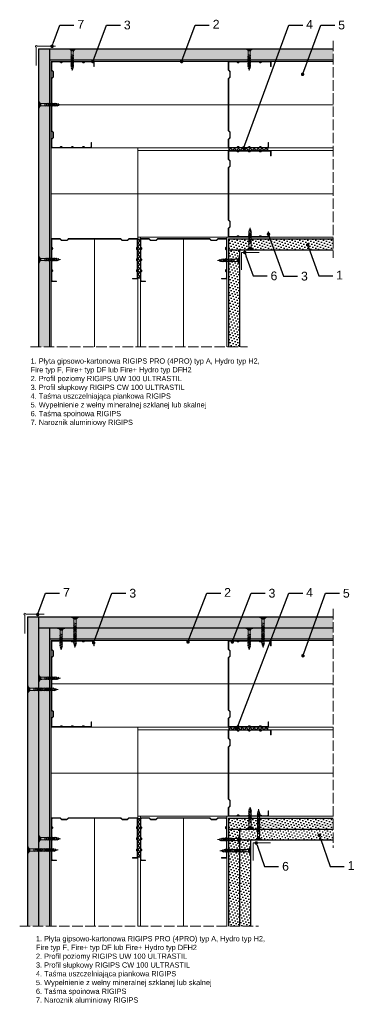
# Model space of a CAD drawing. Header units: millimetres. Extents: x 1350 to 3031, y 552 to 1676.
# Tile 4 of 4: x 2647 to 3031, y 552 to 1676. Entities that reach past the tile are written whole.
import ezdxf
from ezdxf import colors
from ezdxf.entities.mleader import LeaderData, LeaderLine
from ezdxf.math import Vec2, Vec3

# ---------------------------------------------------------------- set-up
doc = ezdxf.new("R2010")
doc.units = ezdxf.units.MM
doc.linetypes.add('ACAD_ISO02W100', pattern=[15, 12, -3])
for name, color, linetype, lineweight in [('_ISOVER WELNA', 7, 'BATTING', 9), ('_RIGIPS AKCESORIA', 7, 'Continuous', 18), ('_RIGIPS G-K', 7, 'Continuous', 25), ('_RIGIPS PROFIL', 7, 'Continuous', 18), ('OPISY', 7, 'Continuous', 9), ('PRZERYWANA', 7, 'ACAD_ISO02W100', 9)]:
    doc.layers.add(name, color=color, linetype=linetype, lineweight=lineweight)
doc.styles.get("Standard").update_dxf_attribs({"font": 'arial.ttf'})
doc.linetypes.add('BATTING', pattern='A,0.00254,-2.54,[134,ltypeshp.shx,S=2.54,R=0,X=-2.54,Y=0],-5.08,[134,ltypeshp.shx,S=2.54,R=180,X=2.54,Y=0],-2.54', length=10.16254)
pattern_1 = [(45, (615.4896, -224.9613), (-1.122532, 3.367596), [0, -3.175])]
pattern_2 = [(45, (321.3194, -13.6444), (-1.122532, 3.367596), [0, -3.175])]
pattern_3 = [(45, (320.4194, -14.5444), (-1.122532, 3.367596), [0, -3.175])]

# ---------------------------------------------------------------- blocks, each defined once
blk = doc.blocks.new('TN 25')
at = {"layer": '_RIGIPS AKCESORIA'}
for p, q in [((0, -0.8), (0, 7.2)), ((0, 7.2), (0.5, 7.2)), ((0.5, 4.8), (0, 4.8)), ((0, 3.5), (1.8, 3.5)), ((0, 2.8), (1.8, 2.8)), ((0.5, 1.6), (0, 1.6)), ((0.5, 7.2), (0.5, 4.8)), ((0.5, -0.8), (0.5, 1.6)), ((1.8, 3.5), (1.8, 4.2)), ((1.8, 2.8), (1.8, 2.2)), ((3, 4.5), (8.5, 4.5)), ((7.5, 2), (3.5, 2)), ((7.1, 4.5), (7.1, 3.2)), ((8, 2), (7.1, 4.5)), ((7.1, 3.2), (7.6, 1.5)), ((7.6, 1.5), (8, 2)), ((9.4, 2), (8, 2)), ((8.5, 4.5), (8.8, 5)), ((9.6, 1.5), (8.5, 4.5)), ((8.8, 5), (9.9, 2)), ((9, 4.5), (10.1, 4.5)), ((9.9, 2), (9.6, 1.5)), ((11, 2), (9.9, 2)), ((10.1, 4.5), (10.4, 5)), ((11.2, 1.5), (10.1, 4.5)), ((10.4, 5), (11.6, 2)), ((10.6, 4.5), (11.7, 4.5)), ((11.6, 2), (11.2, 1.5)), ((12.6, 2), (11.6, 2)), ((11.7, 4.5), (12, 5)), ((12.8, 1.5), (11.7, 4.5)), ((12, 5), (13.1, 2)), ((12.2, 4.5), (13.2, 4.5)), ((13.1, 2), (12.8, 1.5)), ((14.1, 2), (13.1, 2)), ((13.2, 4.5), (13.5, 5)), ((14.3, 1.5), (13.2, 4.5)), ((13.5, 5), (14.7, 2)), ((13.7, 4.5), (14.8, 4.5)), ((14.7, 2), (14.3, 1.5)), ((15.7, 2), (14.7, 2)), ((14.8, 4.5), (15.1, 5)), ((15.9, 1.5), (14.8, 4.5)), ((15.1, 5), (16.3, 2)), ((15.3, 4.5), (16.4, 4.5)), ((16.3, 2), (15.9, 1.5)), ((17.4, 2), (16.3, 2)), ((16.4, 4.5), (16.7, 5)), ((17.6, 1.5), (16.4, 4.5)), ((16.7, 5), (17.9, 2)), ((16.9, 4.5), (18, 4.5)), ((17.9, 2), (17.6, 1.5)), ((18.9, 2), (17.9, 2)), ((18, 4.5), (18.3, 5)), ((19.1, 1.5), (18, 4.5)), ((18.3, 5), (19.5, 2)), ((18.5, 4.5), (19.7, 4.5)), ((19.5, 2), (19.1, 1.5)), ((19.5, 2), (20.6, 2)), ((19.7, 4.5), (20, 5)), ((20.8, 1.5), (19.7, 4.5)), ((20, 5), (21.1, 2)), ((20.2, 4.5), (20.7, 4.5)), ((20.7, 4.5), (22.3, 4)), ((21.1, 2), (20.8, 1.5)), ((21.1, 2), (21.8, 2.1)), ((21.8, 1.8), (21.7, 3.3)), ((21.7, 3.3), (22.1, 2.4)), ((22.1, 2.4), (21.8, 1.8)), ((22.7, 2.4), (22.1, 2.4)), ((22.3, 4), (22.6, 4.4)), ((22.7, 2.4), (22.3, 4)), ((22.6, 4.4), (23, 2.7)), ((22.7, 3.8), (25, 3.2)), ((23, 2.7), (22.7, 2.4)), ((25, 3.2), (23, 2.7)), ((0, -0.8), (0.5, -0.8))]:
    blk.add_line(p, q, dxfattribs=at)
for centre, major_axis, ratio, start_param, end_param in [((3.1, 7.7), (0.17, 3.2), 0.826134, 1.773653, 3.180586), ((0, 0.9), (0, 3.93), 0.848176, -0.720942, -0.151112), ((3.4, -1.6), (0.28, 3.57), 0.832181, 0.035984, 1.430787), ((-2.7, 15.9), (0, 14.8), 0.848176, 3.399396, 3.475072), ((0.6, 4.6), (0, 2.81), 0.848176, 3.475072, 3.862535), ((1.7, 3.2), (0, 0.895), 0.848176, -1.552777, -0.720942), ((1.7, 3.2), (0, 0.895), 0.848176, 3.862535, 4.730408)]:
    blk.add_ellipse(centre, major_axis=major_axis, ratio=ratio, start_param=start_param, end_param=end_param, dxfattribs=at)
blk = doc.blocks.new('CW 100 ULTRASTIL')
h = blk.add_hatch()
h.set_pattern_fill('ANSI31', color=256, scale=0.5, style=0)
h.paths.add_polyline_path([(179.5, 109.9, -0.198912), (179.6, 110.2), (181.1, 111.7, 0.198912), (181.3, 112.1), (181.3, 117.7, 0.198912), (181.1, 118), (179.6, 119.5, -0.198912), (179.5, 119.9), (179.5, 128.3, -0.414214), (180.3, 129.1), (188.6, 129.1, -0.198912), (188.9, 129), (189.6, 128.3, 0.198912), (190, 128.1), (190.6, 128.1, 0.198912), (190.9, 128.3), (191.6, 129, -0.198912), (192, 129.1), (201.3, 129.1, -0.198912), (201.6, 129), (202.3, 128.3, 0.198912), (202.7, 128.1), (203.3, 128.1, 0.198912), (203.6, 128.3), (204.3, 129, -0.198912), (204.7, 129.1), (214, 129.1, -0.198912), (214.3, 129), (215, 128.3, 0.198912), (215.4, 128.1), (216, 128.1, 0.198912), (216.3, 128.3), (217, 129, -0.198912), (217.4, 129.1), (226.6, 129.1, -0.414214), (227.4, 128.3), (227.4, 123.7), (227.9, 123.7), (227.9, 128.9, 0.414214), (227.1, 129.7), (217.4, 129.7, 0.198912), (217, 129.5), (216.3, 128.8, -0.198912), (216, 128.7), (215.4, 128.7, -0.198912), (215, 128.8), (214.3, 129.5, 0.198912), (214, 129.7), (204.7, 129.7, 0.198912), (204.3, 129.5), (203.6, 128.8, -0.198912), (203.3, 128.7), (202.7, 128.7, -0.198912), (202.3, 128.8), (201.6, 129.5, 0.198912), (201.3, 129.7), (192, 129.7, 0.198912), (191.6, 129.5), (190.9, 128.8, -0.198912), (190.6, 128.7), (190, 128.7, -0.198912), (189.6, 128.8), (188.9, 129.5, 0.198912), (188.6, 129.7), (179.7, 129.7, 0.414214), (178.9, 128.9), (178.9, 119.9, 0.198912), (179.1, 119.5), (180.6, 118, -0.198912), (180.7, 117.7), (180.7, 112.1, -0.198912), (180.6, 111.7), (179.1, 110.2, 0.198912), (178.9, 109.9), (178.9, 50.7, 0.198912), (179.1, 50.3), (180.6, 48.8, -0.198912), (180.7, 48.5), (180.7, 42.9, -0.198912), (180.6, 42.5), (179.1, 41, 0.198912), (178.9, 40.7), (178.9, 31.7, 0.414214), (179.7, 30.9), (188.6, 30.9, 0.198912), (188.9, 31), (189.6, 31.7, -0.198912), (190, 31.9), (190.6, 31.9, -0.198912), (190.9, 31.7), (191.6, 31, 0.198912), (192, 30.9), (201.3, 30.9, 0.198912), (201.6, 31), (202.3, 31.7, -0.198912), (202.7, 31.9), (203.3, 31.9, -0.198912), (203.6, 31.7), (204.3, 31, 0.198912), (204.7, 30.9), (214, 30.9, 0.198912), (214.3, 31), (215, 31.7, -0.198912), (215.4, 31.9), (216, 31.9, -0.198912), (216.3, 31.7), (217, 31, 0.198912), (217.4, 30.9), (224.1, 30.9, 0.414214), (224.9, 31.7), (224.9, 36.9), (224.4, 36.9), (224.4, 32.2, -0.414214), (223.6, 31.4), (217.4, 31.4, -0.198912), (217, 31.6), (216.3, 32.3, 0.198912), (216, 32.4), (215.4, 32.4, 0.198912), (215, 32.3), (214.3, 31.6, -0.198912), (214, 31.4), (204.7, 31.4, -0.198912), (204.3, 31.6), (203.6, 32.3, 0.198912), (203.3, 32.4), (202.7, 32.4, 0.198912), (202.3, 32.3), (201.6, 31.6, -0.198912), (201.3, 31.4), (192, 31.4, -0.198912), (191.6, 31.6), (190.9, 32.3, 0.198912), (190.6, 32.4), (190, 32.4, 0.198912), (189.6, 32.3), (188.9, 31.6, -0.198912), (188.6, 31.4), (180.3, 31.4, -0.414214), (179.5, 32.2), (179.5, 40.7, -0.198912), (179.6, 41), (181.1, 42.5, 0.198912), (181.3, 42.9), (181.3, 48.5, 0.198912), (181.1, 48.8), (179.6, 50.3, -0.198912), (179.5, 50.7)])
at = {"layer": '_RIGIPS PROFIL'}
for p, q in [((178.9, 128.9), (178.9, 119.9)), ((179.5, 128.3), (179.5, 119.9)), ((188.6, 129.7), (179.7, 129.7)), ((188.6, 129.1), (180.3, 129.1)), ((188.9, 129.5), (189.6, 128.8)), ((188.9, 129), (189.6, 128.3)), ((190.6, 128.7), (190, 128.7)), ((190.6, 128.1), (190, 128.1)), ((191.6, 129.5), (190.9, 128.8)), ((191.6, 129), (190.9, 128.3)), ((201.3, 129.7), (192, 129.7)), ((201.3, 129.1), (192, 129.1)), ((201.6, 129.5), (202.3, 128.8)), ((201.6, 129), (202.3, 128.3)), ((203.3, 128.7), (202.7, 128.7)), ((203.3, 128.1), (202.7, 128.1)), ((204.3, 129.5), (203.6, 128.8)), ((204.3, 129), (203.6, 128.3)), ((204.7, 129.7), (214, 129.7)), ((204.7, 129.1), (214, 129.1)), ((214.3, 129.5), (215, 128.8)), ((214.3, 129), (215, 128.3)), ((216, 128.7), (215.4, 128.7)), ((216, 128.1), (215.4, 128.1)), ((217, 129.5), (216.3, 128.8)), ((217, 129), (216.3, 128.3)), ((227.1, 129.7), (217.4, 129.7)), ((226.6, 129.1), (217.4, 129.1)), ((227.4, 123.7), (227.4, 128.3)), ((227.4, 123.7), (227.9, 123.7)), ((227.9, 123.7), (227.9, 128.9)), ((180.6, 118), (179.1, 119.5)), ((181.1, 118), (179.6, 119.5)), ((180.7, 117.7), (180.7, 112.1)), ((181.3, 117.7), (181.3, 112.1)), ((178.9, 109.9), (178.9, 50.7)), ((180.6, 111.7), (179.1, 110.2)), ((179.5, 109.9), (179.5, 50.7)), ((181.1, 111.7), (179.6, 110.2)), ((180.6, 48.8), (179.1, 50.3)), ((181.1, 48.8), (179.6, 50.3)), ((180.7, 42.9), (180.7, 48.5)), ((181.3, 42.9), (181.3, 48.5)), ((178.9, 31.7), (178.9, 40.7)), ((180.6, 42.5), (179.1, 41)), ((179.5, 32.2), (179.5, 40.7)), ((181.1, 42.5), (179.6, 41)), ((224.4, 36.9), (224.4, 32.2)), ((224.4, 36.9), (224.9, 36.9)), ((224.9, 36.9), (224.9, 31.7)), ((188.6, 30.9), (179.7, 30.9)), ((188.6, 31.4), (180.3, 31.4)), ((188.9, 31.6), (189.6, 32.3)), ((188.9, 31), (189.6, 31.7)), ((190.6, 32.4), (190, 32.4)), ((190.6, 31.9), (190, 31.9)), ((191.6, 31.6), (190.9, 32.3)), ((191.6, 31), (190.9, 31.7)), ((201.3, 31.4), (192, 31.4)), ((201.3, 30.9), (192, 30.9)), ((201.6, 31.6), (202.3, 32.3)), ((201.6, 31), (202.3, 31.7)), ((203.3, 32.4), (202.7, 32.4)), ((203.3, 31.9), (202.7, 31.9)), ((204.3, 31.6), (203.6, 32.3)), ((204.3, 31), (203.6, 31.7)), ((204.7, 31.4), (214, 31.4)), ((204.7, 30.9), (214, 30.9)), ((214.3, 31.6), (215, 32.3)), ((214.3, 31), (215, 31.7)), ((216, 32.4), (215.4, 32.4)), ((216, 31.9), (215.4, 31.9)), ((217, 31.6), (216.3, 32.3)), ((217, 31), (216.3, 31.7)), ((223.6, 31.4), (217.4, 31.4)), ((224.1, 30.9), (217.4, 30.9))]:
    blk.add_line(p, q, dxfattribs=at)
for centre, radius, start, end in [((179.7, 128.9), 0.8, 90, 180), ((180.3, 128.3), 0.8, 90, 180), ((188.6, 129.2), 0.5, 45, 90), ((188.6, 128.6), 0.5, 45, 90), ((190, 129.2), 0.5, 225, 270), ((190, 128.6), 0.5, 225, 270), ((190.6, 129.2), 0.5, 270, 315), ((190.6, 128.6), 0.5, 270, 315), ((192, 129.2), 0.5, 90, 135), ((192, 128.6), 0.5, 90, 135), ((201.3, 129.2), 0.5, 45, 90), ((201.3, 128.6), 0.5, 45, 90), ((202.7, 129.2), 0.5, 225, 270), ((202.7, 128.6), 0.5, 225, 270), ((203.3, 129.2), 0.5, 270, 315), ((203.3, 128.6), 0.5, 270, 315), ((204.7, 129.2), 0.5, 90, 135), ((204.7, 128.6), 0.5, 90, 135), ((214, 129.2), 0.5, 45, 90), ((214, 128.6), 0.5, 45, 90), ((215.4, 129.2), 0.5, 225, 270), ((215.4, 128.6), 0.5, 225, 270), ((216, 129.2), 0.5, 270, 315), ((216, 128.6), 0.5, 270, 315), ((217.4, 129.2), 0.5, 90, 135), ((217.4, 128.6), 0.5, 90, 135), ((226.6, 128.3), 0.8, 0, 90), ((227.1, 128.9), 0.8, 0, 90), ((179.4, 119.9), 0.5, 180, 225), ((180, 119.9), 0.5, 180, 225), ((180.2, 117.7), 0.5, 0, 45), ((180.8, 117.7), 0.5, 0, 45), ((179.4, 109.9), 0.5, 135, 180), ((180, 109.9), 0.5, 135, 180), ((180.2, 112.1), 0.5, 315, 0), ((180.8, 112.1), 0.5, 315, 0), ((179.4, 50.7), 0.5, 180, 225), ((180, 50.7), 0.5, 180, 225), ((180.2, 48.5), 0.5, 0, 45), ((180.8, 48.5), 0.5, 0, 45), ((179.4, 40.7), 0.5, 135, 180), ((180, 40.7), 0.5, 135, 180), ((180.2, 42.9), 0.5, 315, 0), ((180.8, 42.9), 0.5, 315, 0), ((179.7, 31.7), 0.8, 180, 270), ((180.3, 32.2), 0.8, 180, 270), ((188.6, 31.9), 0.5, 270, 315), ((188.6, 31.4), 0.5, 270, 315), ((190, 31.9), 0.5, 90, 135), ((190, 31.4), 0.5, 90, 135), ((190.6, 31.9), 0.5, 45, 90), ((190.6, 31.4), 0.5, 45, 90), ((192, 31.9), 0.5, 225, 270), ((192, 31.4), 0.5, 225, 270), ((201.3, 31.9), 0.5, 270, 315), ((201.3, 31.4), 0.5, 270, 315), ((202.7, 31.9), 0.5, 90, 135), ((202.7, 31.4), 0.5, 90, 135), ((203.3, 31.9), 0.5, 45, 90), ((203.3, 31.4), 0.5, 45, 90), ((204.7, 31.9), 0.5, 225, 270), ((204.7, 31.4), 0.5, 225, 270), ((214, 31.9), 0.5, 270, 315), ((214, 31.4), 0.5, 270, 315), ((215.4, 31.9), 0.5, 90, 135), ((215.4, 31.4), 0.5, 90, 135), ((216, 31.9), 0.5, 45, 90), ((216, 31.4), 0.5, 45, 90), ((217.4, 31.9), 0.5, 225, 270), ((217.4, 31.4), 0.5, 225, 270), ((223.6, 32.2), 0.8, 270, 0), ((224.1, 31.7), 0.8, 270, 0)]:
    blk.add_arc(centre, radius, start, end, dxfattribs=at)
blk = doc.blocks.new('TN 35')
at = {"layer": '_RIGIPS AKCESORIA'}
for p, q in [((0, -0.8), (0, 7.2)), ((0, 7.2), (0.5, 7.2)), ((0.5, 4.8), (0, 4.8)), ((0, 3.5), (1.8, 3.5)), ((0, 2.8), (1.8, 2.8)), ((0.5, 1.6), (0, 1.6)), ((0.5, 7.2), (0.5, 4.8)), ((0.5, -0.8), (0.5, 1.6)), ((1.8, 3.5), (1.8, 4.2)), ((1.8, 2.8), (1.8, 2.2)), ((3, 4.5), (8.5, 4.5)), ((7.5, 2), (3.5, 2)), ((7.1, 4.5), (7.1, 3.2)), ((8, 2), (7.1, 4.5)), ((7.1, 3.2), (7.6, 1.5)), ((7.6, 1.5), (8, 2)), ((9.4, 2), (8, 2)), ((8.5, 4.5), (8.8, 5)), ((9.6, 1.5), (8.5, 4.5)), ((8.8, 5), (9.9, 2)), ((9, 4.5), (10.1, 4.5)), ((9.9, 2), (9.6, 1.5)), ((11, 2), (9.9, 2)), ((10.1, 4.5), (10.4, 5)), ((11.2, 1.5), (10.1, 4.5)), ((10.4, 5), (11.6, 2)), ((10.6, 4.5), (11.7, 4.5)), ((11.6, 2), (11.2, 1.5)), ((12.6, 2), (11.6, 2)), ((11.7, 4.5), (12, 5)), ((12.8, 1.5), (11.7, 4.5)), ((12, 5), (13.1, 2)), ((12.2, 4.5), (13.2, 4.5)), ((13.1, 2), (12.8, 1.5)), ((14.1, 2), (13.1, 2)), ((13.2, 4.5), (13.5, 5)), ((14.3, 1.5), (13.2, 4.5)), ((13.5, 5), (14.7, 2)), ((13.7, 4.5), (14.8, 4.5)), ((14.7, 2), (14.3, 1.5)), ((15.7, 2), (14.7, 2)), ((14.8, 4.5), (15.1, 5)), ((15.9, 1.5), (14.8, 4.5)), ((15.1, 5), (16.3, 2)), ((15.3, 4.5), (16.4, 4.5)), ((16.3, 2), (15.9, 1.5)), ((17.4, 2), (16.3, 2)), ((16.4, 4.5), (16.7, 5)), ((17.6, 1.5), (16.4, 4.5)), ((16.7, 5), (17.9, 2)), ((16.9, 4.5), (18, 4.5)), ((17.9, 2), (17.6, 1.5)), ((18.9, 2), (17.8, 2)), ((18, 4.5), (18.3, 5)), ((19.1, 1.5), (18, 4.5)), ((18.3, 5), (19.5, 2)), ((18.5, 4.5), (19.6, 4.5)), ((19.5, 2), (19.1, 1.5)), ((20.5, 2), (19.4, 2)), ((19.6, 4.5), (19.9, 5)), ((20.7, 1.5), (19.6, 4.5)), ((19.9, 5), (21, 2)), ((20.1, 4.5), (21.1, 4.5)), ((21, 2), (20.7, 1.5)), ((22.1, 2), (21, 2)), ((21.1, 4.5), (21.5, 5)), ((22.3, 1.5), (21.1, 4.5)), ((21.5, 5), (22.6, 2)), ((21.7, 4.5), (22.7, 4.5)), ((22.6, 2), (22.3, 1.5)), ((23.7, 2), (22.6, 2)), ((22.7, 4.5), (23, 5)), ((23.9, 1.5), (22.7, 4.5)), ((23, 5), (24.2, 2)), ((23.2, 4.5), (24.3, 4.5)), ((24.2, 2), (23.9, 1.5)), ((25.2, 2), (24.1, 2)), ((24.3, 4.5), (24.6, 5)), ((25.4, 1.5), (24.3, 4.5)), ((24.6, 5), (25.8, 2)), ((24.8, 4.5), (25.9, 4.5)), ((25.8, 2), (25.4, 1.5)), ((26.8, 2), (25.7, 2)), ((25.9, 4.5), (26.2, 5)), ((27, 1.5), (25.9, 4.5)), ((26.2, 5), (27.3, 2)), ((26.4, 4.5), (27.4, 4.5)), ((27.3, 2), (27, 1.5)), ((28.4, 2), (27.3, 2)), ((27.4, 4.5), (27.8, 5)), ((28.6, 1.5), (27.4, 4.5)), ((27.8, 5), (28.9, 2)), ((28, 4.5), (29.1, 4.5)), ((28.9, 2), (28.6, 1.5)), ((28.9, 2), (30.1, 2)), ((29.1, 4.5), (29.4, 5)), ((30.3, 1.5), (29.1, 4.5)), ((29.4, 5), (30.6, 2)), ((29.7, 4.5), (30.1, 4.5)), ((30.1, 4.5), (31.7, 4)), ((30.6, 2), (30.3, 1.5)), ((30.6, 2), (31.3, 2.1)), ((31.3, 1.8), (31.1, 3.3)), ((31.1, 3.3), (31.6, 2.4)), ((31.6, 2.4), (31.3, 1.8)), ((32.1, 2.4), (31.6, 2.4)), ((31.7, 4), (32, 4.4)), ((32.1, 2.4), (31.7, 4)), ((32, 4.4), (32.5, 2.7)), ((32.5, 2.7), (32.1, 2.4)), ((32.2, 3.8), (35, 3.2)), ((35, 3.2), (32.5, 2.7)), ((0, -0.8), (0.5, -0.8))]:
    blk.add_line(p, q, dxfattribs=at)
for centre, major_axis, ratio, start_param, end_param in [((3.1, 7.7), (0.17, 3.2), 0.826134, 1.773653, 3.180586), ((0, 0.9), (0, 3.93), 0.848176, -0.720942, -0.151112), ((3.4, -1.6), (0.28, 3.57), 0.832181, 0.035984, 1.430787), ((-2.7, 15.9), (0, 14.8), 0.848176, 3.399396, 3.475072), ((0.6, 4.6), (0, 2.81), 0.848176, 3.475072, 3.862535), ((1.7, 3.2), (0, 0.895), 0.848176, -1.552777, -0.720942), ((1.7, 3.2), (0, 0.895), 0.848176, 3.862535, 4.730408)]:
    blk.add_ellipse(centre, major_axis=major_axis, ratio=ratio, start_param=start_param, end_param=end_param, dxfattribs=at)
blk = doc.blocks.new('naroznik')
at = {"layer": '_RIGIPS AKCESORIA'}
for p, q in [((429.5, 69.7), (429.5, 90.7)), ((430.5, 91.7), (451.5, 91.7))]:
    blk.add_line(p, q, dxfattribs=at)
blk.add_arc((429.5, 91.7), 1, 0, 270, dxfattribs=at)
blk = doc.blocks.new('_Dot')
at = {"color": 0, "linetype": 'ByBlock', "lineweight": -2}
blk.add_line((-0.5, 0), (-1, 0), dxfattribs=at)
at = {"color": 0, "linetype": 'ByBlock', "const_width": 0.5}
blk.add_lwpolyline([(-0.25, 0, 1), (0.25, 0, 1)], format="xyb", close=True, dxfattribs=at)

msp = doc.modelspace()

# ---------------------------------------------------------------- hatches: boundary and pattern name
at = {"layer": '_RIGIPS G-K'}
h = msp.add_hatch(dxfattribs=at)
h.set_pattern_fill('DOTS', color=256, scale=2, angle=45, style=0)
h.set_pattern_definition([(45, (320.4194, 646.6587), (-1.122532, 3.367596), [0, -3.175])])
h.paths.add_polyline_path([(2681.1, 1642.7), (2668.6, 1642.7), (2668.6, 1302.2), (2681.1, 1302.2)])
h = msp.add_hatch(dxfattribs=at)
h.set_pattern_fill('DOTS', color=256, scale=2, angle=45, style=0)
h.set_pattern_definition([(45, (321.3194, 647.5587), (-1.122532, 3.367596), [0, -3.175])])
h.paths.add_polyline_path([(3005.1, 1642.7), (2681.1, 1642.7), (2681.1, 1630.2), (3005.1, 1630.2)])
h = msp.add_hatch(dxfattribs=at)
h.set_pattern_fill('ANSI37', color=256, angle=90, style=0)
h.set_pattern_definition([(135, (4410.2185, 47.046), (-2.245064, -2.245064), []), (225, (4410.2185, 47.046), (2.245064, -2.245064), [])])
h.paths.add_polyline_path([(2886.1, 1529.4), (2886.1, 1526.4), (2895, 1526.4), (2930.5, 1526.4), (2930.5, 1529.4), (2923.8, 1529.4)])
h = msp.add_hatch(dxfattribs=at)
h.set_pattern_fill('ANSI37', color=256, style=0)
h.set_pattern_definition([(45, (1302.5135, -98.9), (-2.245064, 2.245064), []), (135, (1302.5135, -98.9), (-2.245064, -2.245064), [])])
h.paths.add_polyline_path([(2784.9, 1425.2), (2781.9, 1425.2), (2781.9, 1416.4), (2781.9, 1380.8), (2784.9, 1380.8), (2784.9, 1387.5)])
h = msp.add_hatch(dxfattribs=at)
h.set_pattern_fill('DOTS', color=256, scale=2, angle=45, style=0)
h.set_pattern_definition([(45, (1143.1956, -90.238), (-1.122532, 3.367596), [0, -3.175])])
h.paths.add_polyline_path([(3005.1, 1425.6), (2885.7, 1425.6), (2885.7, 1413.1), (3005.1, 1413.1)])
h = msp.add_hatch(dxfattribs=at)
h.set_pattern_fill('DOTS', color=256, scale=2, angle=45, style=0)
h.set_pattern_definition([(45, (615.4896, 436.2418), (-1.122532, 3.367596), [0, -3.175])])
h.paths.add_polyline_path([(2898.2, 1413.1), (2885.7, 1413.1), (2885.7, 1302.2), (2898.2, 1302.2)])
h = msp.add_hatch(dxfattribs=at)
h.set_pattern_fill('DOTS', color=256, scale=2, angle=45, style=0)
h.set_pattern_definition(pattern_3)
h.paths.add_polyline_path([(2668.6, 994), (2656.1, 994), (2656.1, 641), (2668.6, 641)])
h = msp.add_hatch(dxfattribs=at)
h.set_pattern_fill('DOTS', color=256, scale=2, angle=45, style=0)
h.set_pattern_definition(pattern_2)
h.paths.add_polyline_path([(3005.1, 994), (2668.6, 994), (2668.6, 981.5), (3005.1, 981.5)])
h = msp.add_hatch(dxfattribs=at)
h.set_pattern_fill('DOTS', color=256, scale=2, angle=45, style=0)
h.set_pattern_definition(pattern_3)
h.paths.add_polyline_path([(2681.1, 981.5), (2668.6, 981.5), (2668.6, 641), (2681.1, 641)])
h = msp.add_hatch(dxfattribs=at)
h.set_pattern_fill('DOTS', color=256, scale=2, angle=45, style=0)
h.set_pattern_definition(pattern_2)
h.paths.add_polyline_path([(3005.1, 981.5), (2681.1, 981.5), (2681.1, 969), (3005.1, 969)])
h = msp.add_hatch(dxfattribs=at)
h.set_pattern_fill('ANSI37', color=256, angle=90, style=0)
h.set_pattern_definition([(135, (4410.2185, -614.157), (-2.245064, -2.245064), []), (225, (4410.2185, -614.157), (2.245064, -2.245064), [])])
h.paths.add_polyline_path([(2886.1, 868.2), (2886.1, 865.2), (2895, 865.2), (2930.5, 865.2), (2930.5, 868.2), (2923.8, 868.2)])
h = msp.add_hatch(dxfattribs=at)
h.set_pattern_fill('DOTS', color=256, scale=2, angle=45, style=0)
h.set_pattern_definition([(45, (1143.1956, -751.441), (-1.122532, 3.367596), [0, -3.175])])
h.paths.add_polyline_path([(3005.1, 764.4), (2885.7, 764.4), (2885.7, 751.9), (3005.1, 751.9)])
h = msp.add_hatch(dxfattribs=at)
h.set_pattern_fill('ANSI37', color=256, style=0)
h.set_pattern_definition([(45, (1302.5135, -760.103), (-2.245064, 2.245064), []), (135, (1302.5135, -760.103), (-2.245064, -2.245064), [])])
h.paths.add_polyline_path([(2784.9, 764), (2781.9, 764), (2781.9, 755.1), (2781.9, 719.6), (2784.9, 719.6), (2784.9, 726.3)])
h = msp.add_hatch(dxfattribs=at)
h.set_pattern_fill('DOTS', color=256, scale=2, angle=45, style=0)
h.set_pattern_definition(pattern_1)
h.paths.add_polyline_path([(2898.2, 751.9), (2885.7, 751.9), (2885.7, 641), (2898.2, 641)])
h = msp.add_hatch(dxfattribs=at)
h.set_pattern_fill('DOTS', color=256, scale=2, angle=45, style=0)
h.set_pattern_definition([(45, (1143.1956, -274.9613), (-1.122532, 3.367596), [0, -3.175])])
h.paths.add_polyline_path([(3005.1, 751.9), (2898.2, 751.9), (2898.2, 739.4), (3005.1, 739.4)])
h = msp.add_hatch(dxfattribs=at)
h.set_pattern_fill('DOTS', color=256, scale=2, angle=45, style=0)
h.set_pattern_definition(pattern_1)
h.paths.add_polyline_path([(2910.7, 739.4), (2898.2, 739.4), (2898.2, 641), (2910.7, 641)])

# ---------------------------------------------------------------- linework, layer by layer
at = {"layer": '_ISOVER WELNA', "ltscale": 4.8}
for p, q in [((3005.6, 1578.8), (2683.6, 1578.8)), ((3005.1, 1477), (2683.1, 1477)), ((2732.5, 1425.5), (2732.5, 1302.2)), ((2834.3, 1425.5), (2834.3, 1302.2)), ((3005.6, 917.6), (2683.6, 917.6)), ((3005.1, 815.8), (2683.1, 815.8)), ((2732.5, 764.3), (2732.5, 641)), ((2834.3, 764.3), (2834.3, 641))]:
    msp.add_line(p, q, dxfattribs=at)
at = {"layer": '_RIGIPS AKCESORIA'}
for p, q in [((2886.1, 1526.4), (2886.1, 1529.4)), ((2930.5, 1526.4), (2930.5, 1529.4)), ((2781.9, 1425.2), (2784.9, 1425.2)), ((2781.9, 1380.8), (2784.9, 1380.8)), ((2886.1, 865.2), (2886.1, 868.2)), ((2930.5, 865.2), (2930.5, 868.2)), ((2781.9, 764), (2784.9, 764)), ((2781.9, 719.6), (2784.9, 719.6))]:
    msp.add_line(p, q, dxfattribs=at)
for points in [[(2900.6, 1390.1), (2900.6, 1410.1), (2920.6, 1410.1)], [(2913.8, 716), (2913.8, 736), (2933.8, 736)]]:
    msp.add_lwpolyline(points, dxfattribs=at)
at = {"layer": '_RIGIPS G-K'}
for p, q in [((2668.6, 1642.7), (2668.6, 1302.2)), ((2668.6, 1642.7), (3005.1, 1642.7)), ((2681.1, 1642.7), (2681.1, 1302.2)), ((2681.1, 1630.2), (3005.1, 1630.2)), ((2885.7, 1425.6), (2885.7, 1302.2)), ((2885.7, 1425.6), (3005.1, 1425.6)), ((2885.7, 1413.1), (3005.1, 1413.1)), ((2898.2, 1413.1), (2898.2, 1302.2)), ((2656.1, 994), (3005.1, 994)), ((2656.1, 994), (2656.1, 641)), ((2668.6, 994), (2668.6, 641)), ((2668.6, 981.5), (3005.1, 981.5)), ((2681.1, 981.5), (2681.1, 641)), ((2681.1, 969), (3005.1, 969)), ((2885.7, 764.4), (2885.7, 641)), ((2885.7, 764.4), (3005.1, 764.4)), ((2885.7, 751.9), (3005.1, 751.9)), ((2898.2, 751.9), (2898.2, 641)), ((2898.2, 739.4), (3005.1, 739.4)), ((2910.7, 739.4), (2910.7, 641))]:
    msp.add_line(p, q, dxfattribs=at)
at = {"layer": '_RIGIPS PROFIL'}
for p, q in [((2683.1, 1628.2), (3005.1, 1628.2)), ((2683.1, 1628.2), (2683.1, 1302.2)), ((2683.1, 1529.4), (3005.1, 1529.4)), ((2781.9, 1529.4), (2781.9, 1302.2)), ((2781.9, 1526.4), (3005.1, 1526.4)), ((2781.9, 1427.6), (3005.1, 1427.6)), ((2784.9, 1427.6), (2784.9, 1302.2)), ((2883.7, 1427.6), (2883.7, 1302.2)), ((2683.1, 967), (3005.1, 967)), ((2683.1, 967), (2683.1, 641)), ((2683.1, 868.2), (3005.1, 868.2)), ((2781.9, 868.2), (2781.9, 641)), ((2781.9, 865.2), (3005.1, 865.2)), ((2781.9, 766.4), (3005.1, 766.4)), ((2784.9, 766.4), (2784.9, 641)), ((2883.7, 766.4), (2883.7, 641))]:
    msp.add_line(p, q, dxfattribs=at)
at = {"layer": 'PRZERYWANA'}
for p, q in [((3005.1, 1651.8), (3005.1, 1404)), ((2659.5, 1302.2), (2907.3, 1302.2)), ((3005.1, 1003.1), (3005.1, 730.3)), ((2647, 641), (2919.8, 641))]:
    msp.add_line(p, q, dxfattribs=at)

# ---------------------------------------------------------------- block references
at = {"layer": '_RIGIPS AKCESORIA'}
for name, p in [('naroznik', (2236.4, 1553.8)), ('TN 25', (2668.6, 1575.6)), ('TN 25', (2668.6, 1398.8)), ('naroznik', (2223.4, 905.6)), ('TN 25', (2668.6, 920.8)), ('TN 35', (2656.1, 908.1)), ('TN 25', (2668.6, 737.6)), ('TN 35', (2656.1, 724.8))]:
    msp.add_blockref(name, p, dxfattribs=at)
at = {"layer": '_RIGIPS AKCESORIA', "xscale": -1, "rotation": 90}
for name, p in [('TN 25', (2710.3, 1642.7)), ('TN 25', (2912.5, 1642.7)), ('TN 35', (2713.4, 994)), ('TN 35', (2928.3, 994)), ('TN 25', (2697.6, 981.5)), ('TN 25', (2912.5, 981.5))]:
    msp.add_blockref(name, p, dxfattribs=at)
at = {"layer": '_RIGIPS AKCESORIA', "rotation": 90}
for name, p in [('TN 25', (2913.4, 1413.1)), ('TN 25', (2913.4, 751.9)), ('TN 35', (2923.2, 739.4))]:
    msp.add_blockref(name, p, dxfattribs=at)
at = {"layer": '_RIGIPS AKCESORIA', "xscale": -1}
for name, p in [('TN 25', (2898.2, 1397.9)), ('TN 25', (2898.2, 736.7)), ('TN 35', (2910.7, 723.9))]:
    msp.add_blockref(name, p, dxfattribs=at)
at = {"layer": '_RIGIPS PROFIL'}
for p in [(2504.2, 1498.6), (2706.4, 1498.6), (2706.4, 1396.8), (2504.2, 837.4), (2706.4, 837.4), (2706.4, 735.6)]:
    msp.add_blockref('CW 100 ULTRASTIL', p, dxfattribs=at)
at = {"layer": '_RIGIPS PROFIL', "xscale": -1, "rotation": 90}
for p in [(2812.8, 1604.9), (2914.6, 1604.9), (2812.8, 943.7), (2914.6, 943.7)]:
    msp.add_blockref('CW 100 ULTRASTIL', p, dxfattribs=at)

# ---------------------------------------------------------------- texts
at = {"char_height": 6, "attachment_point": 1}
for insert, width in [((2659.5, 1289.2), 272.798), ((2665.6, 629.7), 262.814)]:
    msp.add_mtext('1. Płyta gipsowo-kartonowa RIGIPS PRO (4PRO) typ A, Hydro typ H2, Fire typ F, Fire+ typ DF lub Fire+ Hydro typ DFH2\\P2. Profil poziomy RIGIPS UW 100 ULTRASTIL\\P3. Profil słupkowy RIGIPS CW 100 ULTRASTIL\\P4. Taśma uszczelniająca piankowa RIGIPS\\P5. Wypełnienie z wełny mineralnej szklanej lub skalnej\\P6. Taśma spoinowa RIGIPS\\P7. Naroznik aluminiowy RIGIPS', dxfattribs=dict(at, insert=insert, width=width))

# ---------------------------------------------------------------- leaders
at = {"layer": 'OPISY'}
ml = msp.add_multileader_mtext('Standard', dxfattribs=at)
ml.set_content('7', color=256)
ml.set_leader_properties()
ml.set_arrow_properties(name='DOT')
ml.build(insert=Vec2(0, 0))
ctx = ml.context
ctx.base_point, ctx.char_height, ctx.landing_gap_size, ctx.plane_origin = Vec3(2709, 1669.7), 10, 4, Vec3(2516.4, 1813.3)
notes = []
notes.append((ctx, [(0, (1, 1, 0), (2693, 1669.7), (1, 0), 16, [(0, [(2684, 1645.5)], 0, [])])]))
ctx.mtext.insert, ctx.mtext.flow_direction = Vec3(2713, 1675.7), 5
ml = msp.add_multileader_mtext('Standard', dxfattribs=at)
ml.set_content('3', color=256)
ml.set_leader_properties()
ml.set_arrow_properties(name='DOT')
ml.build(insert=Vec2(0, 0))
ctx = ml.context
ctx.base_point, ctx.char_height, ctx.landing_gap_size, ctx.plane_origin = Vec3(2762.1, 1669.7), 10, 4, Vec3(2569.5, 1813.3)
notes.append((ctx, [(0, (1, 1, 0), (2746.1, 1669.7), (1, 0), 16, [(0, [(2730.6, 1628.1)], 0, [])])]))
ctx.mtext.insert, ctx.mtext.flow_direction = Vec3(2766.1, 1674.8), 5
ml = msp.add_multileader_mtext('Standard', dxfattribs=at)
ml.set_content('2', color=256)
ml.set_leader_properties()
ml.set_arrow_properties(name='DOT')
ml.build(insert=Vec2(0, 0))
ctx = ml.context
ctx.base_point, ctx.char_height, ctx.landing_gap_size, ctx.plane_origin = Vec3(2863.6, 1669.7), 10, 4, Vec3(2671, 1813.3)
notes.append((ctx, [(0, (1, 1, 0), (2847.6, 1669.7), (1, 0), 16, [(0, [(2832.1, 1628.1)], 0, [])])]))
ctx.mtext.insert, ctx.mtext.flow_direction = Vec3(2867.6, 1675.7), 5
ml = msp.add_multileader_mtext('Standard', dxfattribs=at)
ml.set_content('4', color=256)
ml.set_leader_properties()
ml.set_arrow_properties(name='DOT')
ml.build(insert=Vec2(0, 0))
ctx = ml.context
ctx.base_point, ctx.char_height, ctx.landing_gap_size, ctx.plane_origin = Vec3(2970.4, 1669.7), 10, 4, Vec3(2777.8, 1813.3)
notes.append((ctx, [(0, (1, 1, 0), (2954.4, 1669.7), (1, 0), 16, [(0, [(2903, 1529.4)], 0, [])])]))
ctx.mtext.insert, ctx.mtext.flow_direction = Vec3(2974.4, 1675.7), 5
ml = msp.add_multileader_mtext('Standard', dxfattribs=at)
ml.set_content('5', color=256)
ml.set_leader_properties()
ml.set_arrow_properties(name='DOT')
ml.build(insert=Vec2(0, 0))
ctx = ml.context
ctx.base_point, ctx.char_height, ctx.landing_gap_size, ctx.plane_origin = Vec3(3007, 1669.7), 10, 4, Vec3(2814.4, 1813.3)
notes.append((ctx, [(0, (1, 1, 0), (2991, 1669.7), (1, 0), 16, [(0, [(2970.3, 1613.5)], 0, [])])]))
ctx.mtext.insert, ctx.mtext.flow_direction = Vec3(3011, 1674.8), 5
ml = msp.add_multileader_mtext('Standard', dxfattribs=at)
ml.set_content('3', color=256)
ml.set_leader_properties()
ml.set_arrow_properties(name='DOT')
ml.build(insert=Vec2(0, 0))
ctx = ml.context
ctx.base_point, ctx.char_height, ctx.landing_gap_size, ctx.plane_origin = Vec3(2964.5, 1383), 10, 4, Vec3(2771.9, 1239.3)
notes.append((ctx, [(0, (1, 1, 0), (2948.5, 1383), (1, 0), 16, [(0, [(2931.3, 1431)], 0, [])])]))
ctx.mtext.insert, ctx.mtext.flow_direction = Vec3(2968.5, 1388.1), 5
ml = msp.add_multileader_mtext('Standard', dxfattribs=at)
ml.set_content('1', color=256)
ml.set_leader_properties()
ml.set_arrow_properties(name='DOT')
ml.build(insert=Vec2(0, 0))
ctx = ml.context
ctx.base_point, ctx.char_height, ctx.landing_gap_size, ctx.plane_origin = Vec3(3004.7, 1383.3), 10, 4, Vec3(2812.1, 1239.6)
notes.append((ctx, [(0, (1, 1, 0), (2988.7, 1383.3), (1, 0), 16, [(0, [(2976.1, 1418.8)], 0, [])])]))
ctx.mtext.insert, ctx.mtext.flow_direction = Vec3(3008.7, 1389.3), 5
ml = msp.add_multileader_mtext('Standard', dxfattribs=at)
ml.set_content('6', color=256)
ml.set_leader_properties()
ml.set_arrow_properties(name='DOT')
ml.build(insert=Vec2(0, 0))
ctx = ml.context
ctx.base_point, ctx.char_height, ctx.landing_gap_size, ctx.plane_origin = Vec3(2929.7, 1383.3), 10, 4, Vec3(2737.2, 1239.6)
notes.append((ctx, [(0, (1, 1, 0), (2913.7, 1383.3), (1, 0), 16, [(0, [(2904.2, 1410.1)], 0, [])])]))
ctx.mtext.insert, ctx.mtext.flow_direction = Vec3(2933.7, 1388.4), 5
ml = msp.add_multileader_mtext('Standard', dxfattribs=at)
ml.set_content('7', color=256)
ml.set_leader_properties()
ml.set_arrow_properties(name='DOT')
ml.build(insert=Vec2(0, 0))
ctx = ml.context
ctx.base_point, ctx.char_height, ctx.landing_gap_size, ctx.plane_origin = Vec3(2692.6, 1021), 10, 4, Vec3(2500, 1164.6)
notes.append((ctx, [(0, (1, 1, 0), (2676.6, 1021), (1, 0), 16, [(0, [(2667.6, 996.8)], 0, [])])]))
ctx.mtext.insert, ctx.mtext.flow_direction = Vec3(2696.6, 1027), 5
ml = msp.add_multileader_mtext('Standard', dxfattribs=at)
ml.set_content('3', color=256)
ml.set_leader_properties()
ml.set_arrow_properties(name='DOT')
ml.build(insert=Vec2(0, 0))
ctx = ml.context
ctx.base_point, ctx.char_height, ctx.landing_gap_size, ctx.plane_origin = Vec3(2768.3, 1021), 10, 4, Vec3(2575.7, 1164.6)
notes.append((ctx, [(0, (1, 1, 0), (2752.3, 1021), (1, 0), 16, [(0, [(2731.5, 964.5)], 0, [])])]))
ctx.mtext.insert, ctx.mtext.flow_direction = Vec3(2772.3, 1026.1), 5
ml = msp.add_multileader_mtext('Standard', dxfattribs=at)
ml.set_content('2', color=256)
ml.set_leader_properties()
ml.set_arrow_properties(name='DOT')
ml.build(insert=Vec2(0, 0))
ctx = ml.context
ctx.base_point, ctx.char_height, ctx.landing_gap_size, ctx.plane_origin = Vec3(2876.7, 1021), 10, 4, Vec3(2684.2, 1164.6)
notes.append((ctx, [(0, (1, 1, 0), (2860.7, 1021), (1, 0), 16, [(0, [(2839.4, 965.5)], 0, [])])]))
ctx.mtext.insert, ctx.mtext.flow_direction = Vec3(2880.7, 1027), 5
ml = msp.add_multileader_mtext('Standard', dxfattribs=at)
ml.set_content('3', color=256)
ml.set_leader_properties()
ml.set_arrow_properties(name='DOT')
ml.build(insert=Vec2(0, 0))
ctx = ml.context
ctx.base_point, ctx.char_height, ctx.landing_gap_size, ctx.plane_origin = Vec3(2927.4, 1021), 10, 4, Vec3(2734.8, 1164.6)
notes.append((ctx, [(0, (1, 1, 0), (2911.4, 1021), (1, 0), 16, [(0, [(2890, 965.5)], 0, [])])]))
ctx.mtext.insert, ctx.mtext.flow_direction = Vec3(2931.4, 1026.1), 5
ml = msp.add_multileader_mtext('Standard', dxfattribs=at)
ml.set_content('4', color=256)
ml.set_leader_properties()
ml.set_arrow_properties(name='DOT')
ml.build(insert=Vec2(0, 0))
ctx = ml.context
ctx.base_point, ctx.char_height, ctx.landing_gap_size, ctx.plane_origin = Vec3(2970.4, 1021), 10, 4, Vec3(2777.8, 1164.6)
notes.append((ctx, [(0, (1, 1, 0), (2954.4, 1021), (1, 0), 16, [(0, [(2895.5, 867.4)], 0, [])])]))
ctx.mtext.insert, ctx.mtext.flow_direction = Vec3(2974.4, 1027), 5
ml = msp.add_multileader_mtext('Standard', dxfattribs=at)
ml.set_content('5', color=256)
ml.set_leader_properties()
ml.set_arrow_properties(name='DOT')
ml.build(insert=Vec2(0, 0))
ctx = ml.context
ctx.base_point, ctx.char_height, ctx.landing_gap_size, ctx.plane_origin = Vec3(3012.4, 1021), 10, 4, Vec3(2819.9, 1164.6)
notes.append((ctx, [(0, (1, 1, 0), (2996.4, 1021), (1, 0), 16, [(0, [(2970.7, 949.7)], 0, [])])]))
ctx.mtext.insert, ctx.mtext.flow_direction = Vec3(3016.4, 1026.1), 5
ml = msp.add_multileader_mtext('Standard', dxfattribs=at)
ml.set_content('1', color=256)
ml.set_leader_properties()
ml.set_arrow_properties(name='DOT')
ml.build(insert=Vec2(0, 0))
ctx = ml.context
ctx.base_point, ctx.char_height, ctx.landing_gap_size, ctx.plane_origin = Vec3(3017.8, 709.2), 10, 4, Vec3(2825.2, 565.5)
notes.append((ctx, [(0, (1, 1, 0), (3001.8, 709.2), (1, 0), 16, [(0, [(2989.3, 744.7)], 0, [])])]))
ctx.mtext.insert, ctx.mtext.flow_direction = Vec3(3021.8, 715.2), 5
ml = msp.add_multileader_mtext('Standard', dxfattribs=at)
ml.set_content('6', color=256)
ml.set_leader_properties()
ml.set_arrow_properties(name='DOT')
ml.build(insert=Vec2(0, 0))
ctx = ml.context
ctx.base_point, ctx.char_height, ctx.landing_gap_size, ctx.plane_origin = Vec3(2942.9, 709.2), 10, 4, Vec3(2750.3, 565.5)
notes.append((ctx, [(0, (1, 1, 0), (2926.9, 709.2), (1, 0), 16, [(0, [(2917.3, 736)], 0, [])])]))
ctx.mtext.insert, ctx.mtext.flow_direction = Vec3(2946.9, 714.3), 5
for ctx, leaders in notes:
    for number, flags, end, landing, length, lines in leaders:
        leader = LeaderData()
        leader.index, (leader.has_last_leader_line, leader.has_dogleg_vector, leader.attachment_direction) = number, flags
        leader.last_leader_point, leader.dogleg_vector, leader.dogleg_length = Vec3(end), Vec3(landing), length
        for number, points, colour, breaks in lines:
            line = LeaderLine()
            line.index, line.vertices, line.color, line.breaks = number, Vec3.list(points), colors.encode_raw_color(colour), breaks
            leader.lines.append(line)
        ctx.leaders.append(leader)

doc.saveas('drawing.dxf')
